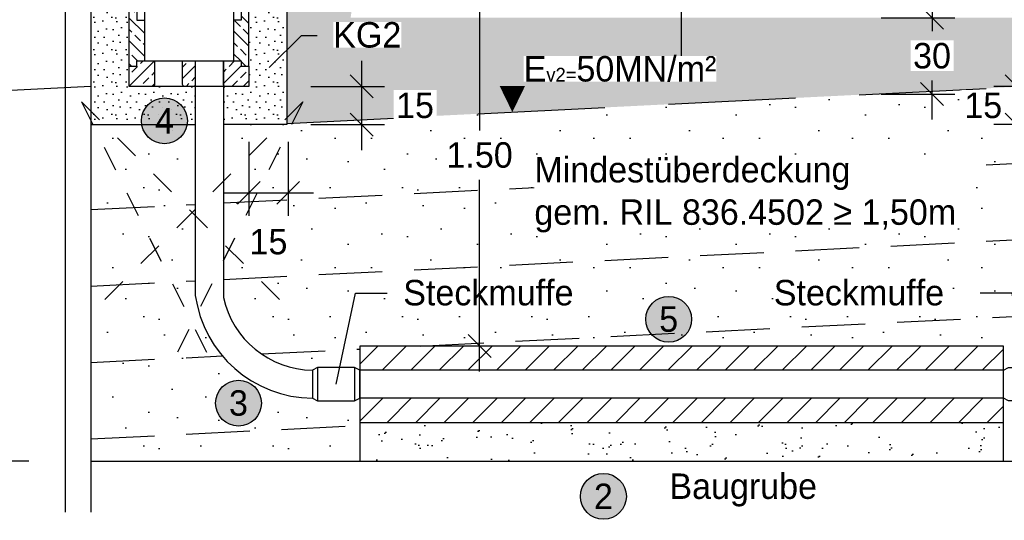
# Model space of a CAD drawing. Header units: metres. Extents: x -8 to 484, y -254 to 116.
# Tile 114 of 172: x 421.69 to 425.56, y 15.87 to 17.84. Entities that reach past the tile are written whole.
import ezdxf
from ezdxf import colors
from ezdxf.entities.mleader import LeaderData, LeaderLine
from ezdxf.math import Vec2, Vec3

# ---------------------------------------------------------------- set-up
doc = ezdxf.new("R2010")
doc.units = ezdxf.units.M
doc.linetypes.add('STRICHLINIE', pattern=[0.75, 0.5, -0.25])
doc.linetypes.add('STRICHPUNKT', pattern=[25.4, 12.7, -6.35, 0, -6.35])
for name, color, linetype in [('GTU_A_Druckbereich', 7, 'STRICHPUNKT'), ('GTU_A_Gleisachse', 7, 'STRICHPUNKT'), ('GTU_P', 1, 'Continuous'), ('GTU_P_Baugrube', 11, 'Continuous'), ('GTU_P_Baugrube_Bemaßung', 11, 'Continuous'), ('GTU_P_Baugrube_Beschriftung', 11, 'Continuous'), ('GTU_P_Bemaßung', 1, 'Continuous'), ('GTU_P_Beschriftung', 1, 'Continuous'), ('GTU_P_Dritter', 191, 'Continuous'), ('GTU_P_Dritter_Bemaßung', 191, 'Continuous'), ('GTU_P_Dritter_Beschriftung', 191, 'Continuous')]:
    doc.layers.add(name, color=color, linetype=linetype)
doc.styles.add('PROVI', font='PROVI.SHX')
doc.dimstyles.new('1zu50', dxfattribs={"dimscale": 0.5, "dimtxt": 0.2, "dimasz": 0.18, "dimexe": 0.18, "dimexo": 0.02, "dimgap": 0.09, "dimtad": 0, "dimtih": 1, "dimtoh": 1, "dimzin": 4, "dimdsep": 46, "dimtxsty": 'PROVI', "dimblk1": 'OBLIQUE', "dimblk2": 'OBLIQUE', "dimsah": 1, "dimcen": 0.3, "dimdle": 0.2, "dimclrd": 256, "dimclre": 256, "dimclrt": 256, "dimadec": 0, "dimazin": 0, "dimtfac": 1, "dimtdec": 4, "dimtofl": 0, "dimtmove": 2, "dimatfit": 3, "dimldrblk": 'NONE', "dimfxl": 0.4, "dimfxlon": 1, "dimtfill": 1, "dimtfillclr": 256, "dimtolj": 1, "dimtzin": 0, "dimlwd": -1, "dimlwe": -1, "dimarcsym": 0})
doc.dimstyles.new('1zu50 (cm)', dxfattribs={"dimscale": 0.5, "dimtxt": 0.2, "dimasz": 0.18, "dimexe": 0.18, "dimexo": 0.02, "dimgap": 0.09, "dimtad": 0, "dimtih": 1, "dimtoh": 1, "dimdec": 0, "dimlfac": 100, "dimzin": 4, "dimdsep": 46, "dimtxsty": 'PROVI', "dimblk1": 'OBLIQUE', "dimblk2": 'OBLIQUE', "dimsah": 1, "dimcen": 0.3, "dimdle": 0.2, "dimclrd": 256, "dimclre": 256, "dimclrt": 256, "dimadec": 0, "dimazin": 0, "dimtfac": 1, "dimtdec": 4, "dimtofl": 0, "dimtmove": 2, "dimatfit": 3, "dimldrblk": 'NONE', "dimfxl": 0.4, "dimfxlon": 1, "dimtfill": 1, "dimtfillclr": 256, "dimtolj": 1, "dimtzin": 0, "dimlwd": -1, "dimlwe": -1, "dimarcsym": 0})
pattern_1 = [(45, (-40.98976, 10.93253), (-0.04490128, 0.04490128), []), (45, (-40.94486, 10.93253), (-0.04490128, 0.04490128), [0.03175, -0.015875])]

# ---------------------------------------------------------------- blocks, each defined once
blk = doc.blocks.new('GTU_Kls Typ 2')
h = blk.add_hatch()
h.set_pattern_fill('ANSI33', color=256, scale=0.01, angle=156.5422)
h.set_pattern_definition([(135, (-40.98976, 10.93253), (-0.04490128, -0.04490128), []), (135, (-40.98976, 10.977434), (-0.04490128, -0.04490128), [0.03175, -0.015875])])
h.paths.add_polyline_path([(0.175, -0.22), (0.205, -0.22), (0.205, -0.06), (0.2275, -0.06), (0.2275, 0), (0.235, 0), (0.235, -0.4), (0.205, -0.4), (0.205, -0.38), (0.175, -0.38)])
h.paths.add_polyline_path([(-0.235, 0), (-0.2275, 0), (-0.2275, -0.06), (-0.205, -0.06), (-0.205, -0.22), (-0.175, -0.22), (-0.175, -0.38), (-0.205, -0.38), (-0.205, -0.4), (-0.235, -0.4)])
h = blk.add_hatch()
h.set_pattern_fill('ANSI33', color=256, scale=0.01, angle=66.5422)
h.set_pattern_definition(pattern_1)
h.paths.add_polyline_path([(0.235, -0.48), (0.235, -0.4), (0.205, -0.4), (0.205, -0.38), (0.135, -0.38), (0.135, -0.472, 0.414214), (0.143, -0.48)])
h.paths.add_polyline_path([(-0.205, -0.38), (-0.205, -0.4), (-0.235, -0.4), (-0.235, -0.48), (-0.143, -0.48, 0.414214), (-0.135, -0.472), (-0.135, -0.38)])
h.paths.add_polyline_path([(0.22, -0.06), (0.2275, 0), (-0.2275, 0), (-0.22, -0.06)])
h = blk.add_hatch()
h.set_pattern_fill('ANSI33', color=256, scale=0.01, angle=66.5422)
h.set_pattern_definition(pattern_1)
h.paths.add_polyline_path([(0.025, -0.472, -0.414214), (0.017, -0.48), (0, -0.48), (-0.017, -0.48, -0.414214), (-0.025, -0.472), (-0.025, -0.38), (0, -0.38), (0.025, -0.38)])
at = {"flags": 128}
for points in [[(-0.235, -0.4), (-0.235, 0), (-0.2275, 0), (-0.2275, -0.06), (-0.175, -0.06), (-0.175, -0.38)], [(0.2275, 0), (-0.2275, 0), (-0.2275, -0.06), (0.2275, -0.06), (0.2275, 0)], [(0.235, -0.4), (0.235, 0), (0.2275, 0), (0.2275, -0.06), (0.175, -0.06), (0.175, -0.38)], [(-0.205, -0.06), (-0.205, -0.22), (-0.175, -0.22)], [(0.205, -0.06), (0.205, -0.22), (0.175, -0.22)]]:
    blk.add_lwpolyline(points, dxfattribs=at)
blk.add_lwpolyline([(-0.235, -0.48), (-0.235, -0.4), (-0.205, -0.4), (-0.205, -0.38), (0, -0.38), (0.205, -0.38), (0.205, -0.4), (0.235, -0.4), (0.235, -0.48), (0.113, -0.48), (0.017, -0.48), (0, -0.48), (-0.017, -0.48), (-0.113, -0.48)], close=True, dxfattribs=at)
for points in [[(-0.135, -0.38), (-0.135, -0.472, -0.414214), (-0.143, -0.48)], [(-0.017, -0.48, -0.414214), (-0.025, -0.472), (-0.025, -0.38)], [(0.025, -0.38), (0.025, -0.472, -0.414214), (0.017, -0.48)], [(0.143, -0.48, -0.414214), (0.135, -0.472), (0.135, -0.38)]]:
    blk.add_lwpolyline(points, format="xyb", dxfattribs=at)
blk = doc.blocks.new('_None')
blk = doc.blocks.new('_OBLIQUE')
at = {"color": 0, "linetype": 'ByBlock'}
blk.add_line((-0.5, -0.5), (0.5, 0.5), dxfattribs=at)
blk = doc.blocks.new('*D232')
at = {"layer": 'Defpoints', "color": 0, "linetype": 'Continuous'}
for p in [(421.9727, 16.1054), (426.6127, 16.1054), (426.6127, 15.1054)]:
    blk.add_point(p, dxfattribs=at)
at = {"layer": 'GTU_P_Baugrube_Bemaßung', "linetype": 'Continuous'}
for p, q in [((421.9727, 15.3054), (421.9727, 15.0154)), ((426.6127, 15.3054), (426.6127, 15.0154)), ((421.8727, 15.1054), (424.1177, 15.1054)), ((426.7127, 15.1054), (424.4677, 15.1054))]:
    blk.add_line(p, q, dxfattribs=at)
at = {"layer": 'GTU_P_Baugrube_Bemaßung', "linetype": 'Continuous', "xscale": 0.09, "yscale": 0.09, "zscale": 0.09, "rotation": 180}
blk.add_blockref('_OBLIQUE', (421.9727, 15.1054), dxfattribs=at)
at = {"layer": 'GTU_P_Baugrube_Bemaßung', "linetype": 'Continuous', "xscale": 0.09, "yscale": 0.09, "zscale": 0.09}
blk.add_blockref('_OBLIQUE', (426.6127, 15.1054), dxfattribs=at)
at = {"layer": 'GTU_P_Baugrube_Bemaßung', "linetype": 'Continuous', "insert": (424.2927, 15.1054), "char_height": 0.1, "attachment_point": 5, "style": 'PROVI', "bg_fill": 3, "box_fill_scale": 1.1, "bg_fill_color": 256, "bg_fill_true_color": 13158600, "bg_fill_transparency": 0}
blk.add_mtext('\\A1;4.64', dxfattribs=at)
blk = doc.blocks.new('Druckbereich')
at = {"layer": 'GTU_A_Druckbereich', "linetype": 'STRICHLINIE', "ltscale": 0.2}
for q in [(-1.5862, -1.5485), (-1.2743, -1.7733)]:
    blk.add_line((-0.7377, -0.7), q, dxfattribs=at)
blk = doc.blocks.new('*D262')
at = {"layer": 'Defpoints', "color": 0, "linetype": 'Continuous'}
for p in [(425.0419, 17.848), (425.0419, 17.5479), (425.2763, 17.5479)]:
    blk.add_point(p, dxfattribs=at)
at = {"layer": 'GTU_P_Dritter_Bemaßung', "linetype": 'Continuous'}
for p, q in [((425.2763, 17.948), (425.2763, 17.795)), ((425.0763, 17.848), (425.3663, 17.848)), ((425.2763, 17.4479), (425.2763, 17.6009)), ((425.0763, 17.5479), (425.3663, 17.5479))]:
    blk.add_line(p, q, dxfattribs=at)
at = {"layer": 'GTU_P_Dritter_Bemaßung', "linetype": 'Continuous', "xscale": 0.09, "yscale": 0.09, "zscale": 0.09}
for p, rotation in [((425.2763, 17.848), 90), ((425.2763, 17.5479), 270)]:
    blk.add_blockref('_OBLIQUE', p, dxfattribs=dict(at, rotation=rotation))
at = {"layer": 'GTU_P_Dritter_Bemaßung', "linetype": 'Continuous', "insert": (425.2763, 17.698), "char_height": 0.1, "attachment_point": 5, "style": 'PROVI', "bg_fill": 3, "box_fill_scale": 1.1, "bg_fill_color": 256, "bg_fill_true_color": 13158600, "bg_fill_transparency": 0}
blk.add_mtext('\\A1;30', dxfattribs=at)
blk = doc.blocks.new('*D345')
at = {"layer": 'Defpoints', "color": 0, "linetype": 'Continuous'}
for p in [(422.5927, 17.578), (422.7427, 17.428), (423.0359, 17.428)]:
    blk.add_point(p, dxfattribs=at)
at = {"layer": 'GTU_P_Bemaßung', "linetype": 'Continuous'}
for p, q in [((423.0359, 17.678), (423.0359, 17.328)), ((422.8359, 17.578), (423.1259, 17.578)), ((422.8359, 17.428), (423.1259, 17.428))]:
    blk.add_line(p, q, dxfattribs=at)
at = {"layer": 'GTU_P_Bemaßung', "linetype": 'Continuous', "xscale": 0.09, "yscale": 0.09, "zscale": 0.09}
for p, rotation in [((423.0359, 17.578), 90), ((423.0359, 17.428), 270)]:
    blk.add_blockref('_OBLIQUE', p, dxfattribs=dict(at, rotation=rotation))
at = {"layer": 'GTU_P_Bemaßung', "linetype": 'Continuous', "insert": (423.2456, 17.503), "char_height": 0.1, "attachment_point": 5, "style": 'PROVI', "bg_fill": 3, "box_fill_scale": 1.1, "bg_fill_color": 256, "bg_fill_true_color": 13158600, "bg_fill_transparency": 0}
blk.add_mtext('\\A1;15', dxfattribs=at)
blk = doc.blocks.new('*D346')
at = {"layer": 'Defpoints', "color": 0, "linetype": 'Continuous'}
for p in [(422.5927, 17.578), (422.7473, 17.578), (422.7473, 17.16)]:
    blk.add_point(p, dxfattribs=at)
at = {"layer": 'GTU_P_Bemaßung', "linetype": 'Continuous'}
for p, q in [((422.5927, 17.36), (422.5927, 17.07)), ((422.7473, 17.36), (422.7473, 17.07)), ((422.4927, 17.16), (422.8473, 17.16))]:
    blk.add_line(p, q, dxfattribs=at)
at = {"layer": 'GTU_P_Bemaßung', "linetype": 'Continuous', "xscale": 0.09, "yscale": 0.09, "zscale": 0.09, "rotation": 180}
blk.add_blockref('_OBLIQUE', (422.5927, 17.16), dxfattribs=at)
at = {"layer": 'GTU_P_Bemaßung', "linetype": 'Continuous', "xscale": 0.09, "yscale": 0.09, "zscale": 0.09}
blk.add_blockref('_OBLIQUE', (422.7473, 17.16), dxfattribs=at)
at = {"layer": 'GTU_P_Bemaßung', "linetype": 'Continuous', "insert": (422.67, 16.9676), "char_height": 0.1, "attachment_point": 5, "style": 'PROVI', "bg_fill": 3, "box_fill_scale": 1.1, "bg_fill_color": 256, "bg_fill_true_color": 13158600, "bg_fill_transparency": 0}
blk.add_mtext('\\A1;15', dxfattribs=at)
blk = doc.blocks.new('*D347')
at = {"layer": 'Defpoints', "color": 0, "linetype": 'Continuous'}
for p in [(423.7897, 18.058), (423.4992, 16.558), (423.7623, 16.558)]:
    blk.add_point(p, dxfattribs=at)
at = {"layer": 'GTU_P_Bemaßung', "linetype": 'Continuous'}
for p, q in [((423.4992, 18.158), (423.4992, 17.4053)), ((423.6992, 18.058), (423.4092, 18.058)), ((423.4992, 16.458), (423.4992, 17.2107)), ((423.6992, 16.558), (423.4092, 16.558))]:
    blk.add_line(p, q, dxfattribs=at)
at = {"layer": 'GTU_P_Bemaßung', "linetype": 'Continuous', "xscale": 0.09, "yscale": 0.09, "zscale": 0.09}
for p, rotation in [((423.4992, 18.058), 90), ((423.4992, 16.558), 270)]:
    blk.add_blockref('_OBLIQUE', p, dxfattribs=dict(at, rotation=rotation))
at = {"layer": 'GTU_P_Bemaßung', "linetype": 'Continuous', "insert": (423.4992, 17.308), "char_height": 0.1, "attachment_point": 5, "style": 'PROVI', "bg_fill": 3, "box_fill_scale": 1.1, "bg_fill_color": 256, "bg_fill_true_color": 13158600, "bg_fill_transparency": 0}
blk.add_mtext('\\A1;1.50', dxfattribs=at)
blk = doc.blocks.new('*D348')
at = {"layer": 'Defpoints', "color": 0, "linetype": 'Continuous'}
for p in [(422.3827, 16.757), (422.9354, 16.4083), (422.9354, 15.6054)]:
    blk.add_point(p, dxfattribs=at)
at = {"layer": 'GTU_P_Bemaßung', "linetype": 'Continuous'}
for p, q in [((422.3827, 15.8054), (422.3827, 15.5154)), ((422.9354, 15.8054), (422.9354, 15.5154)), ((422.2827, 15.6054), (422.5488, 15.6054)), ((423.0354, 15.6054), (422.7693, 15.6054))]:
    blk.add_line(p, q, dxfattribs=at)
at = {"layer": 'GTU_P_Bemaßung', "linetype": 'Continuous', "xscale": 0.09, "yscale": 0.09, "zscale": 0.09, "rotation": 180}
blk.add_blockref('_OBLIQUE', (422.3827, 15.6054), dxfattribs=at)
at = {"layer": 'GTU_P_Bemaßung', "linetype": 'Continuous', "xscale": 0.09, "yscale": 0.09, "zscale": 0.09}
blk.add_blockref('_OBLIQUE', (422.9354, 15.6054), dxfattribs=at)
at = {"layer": 'GTU_P_Bemaßung', "linetype": 'Continuous', "insert": (422.6591, 15.6054), "char_height": 0.1, "attachment_point": 5, "style": 'PROVI', "bg_fill": 3, "box_fill_scale": 1.1, "bg_fill_color": 256, "bg_fill_true_color": 13158600, "bg_fill_transparency": 0}
blk.add_mtext('\\A1;55', dxfattribs=at)
blk = doc.blocks.new('*D349')
at = {"layer": 'Defpoints', "color": 0, "linetype": 'Continuous'}
for p in [(425.9927, 17.578), (425.6089, 17.428), (425.8427, 17.428)]:
    blk.add_point(p, dxfattribs=at)
at = {"layer": 'GTU_P_Bemaßung', "linetype": 'Continuous'}
for p, q in [((425.6089, 17.678), (425.6089, 17.328)), ((425.8089, 17.578), (425.5189, 17.578)), ((425.8089, 17.428), (425.5189, 17.428))]:
    blk.add_line(p, q, dxfattribs=at)
at = {"layer": 'GTU_P_Bemaßung', "linetype": 'Continuous', "xscale": 0.09, "yscale": 0.09, "zscale": 0.09}
for p, rotation in [((425.6089, 17.578), 90), ((425.6089, 17.428), 270)]:
    blk.add_blockref('_OBLIQUE', p, dxfattribs=dict(at, rotation=rotation))
at = {"layer": 'GTU_P_Bemaßung', "linetype": 'Continuous', "insert": (425.4774, 17.503), "char_height": 0.1, "attachment_point": 5, "style": 'PROVI', "bg_fill": 3, "box_fill_scale": 1.1, "bg_fill_color": 256, "bg_fill_true_color": 13158600, "bg_fill_transparency": 0}
blk.add_mtext('\\A1;15', dxfattribs=at)
blk = doc.blocks.new('*D351')
at = {"layer": 'Defpoints', "color": 0, "linetype": 'Continuous'}
for p in [(422.9354, 16.4083), (425.6496, 16.343), (425.6496, 15.6054)]:
    blk.add_point(p, dxfattribs=at)
at = {"layer": 'GTU_P_Bemaßung', "linetype": 'Continuous'}
for p, q in [((422.9354, 15.8054), (422.9354, 15.5154)), ((425.6496, 15.8054), (425.6496, 15.5154)), ((422.8354, 15.6054), (424.1405, 15.6054)), ((425.7496, 15.6054), (424.4445, 15.6054))]:
    blk.add_line(p, q, dxfattribs=at)
at = {"layer": 'GTU_P_Bemaßung', "linetype": 'Continuous', "xscale": 0.09, "yscale": 0.09, "zscale": 0.09, "rotation": 180}
blk.add_blockref('_OBLIQUE', (422.9354, 15.6054), dxfattribs=at)
at = {"layer": 'GTU_P_Bemaßung', "linetype": 'Continuous', "xscale": 0.09, "yscale": 0.09, "zscale": 0.09}
blk.add_blockref('_OBLIQUE', (425.6496, 15.6054), dxfattribs=at)
at = {"layer": 'GTU_P_Bemaßung', "linetype": 'Continuous', "insert": (424.2925, 15.6054), "char_height": 0.1, "attachment_point": 5, "style": 'PROVI', "bg_fill": 3, "box_fill_scale": 1.1, "bg_fill_color": 256, "bg_fill_true_color": 13158600, "bg_fill_transparency": 0}
blk.add_mtext('\\A1;2.71', dxfattribs=at)
blk = doc.blocks.new('*D352')
at = {"layer": 'Defpoints', "color": 0, "linetype": 'Continuous'}
for p in [(426.2027, 16.757), (425.6496, 16.343), (426.2027, 15.6054)]:
    blk.add_point(p, dxfattribs=at)
at = {"layer": 'GTU_P_Bemaßung', "linetype": 'Continuous'}
for p, q in [((425.6496, 15.8054), (425.6496, 15.5154)), ((426.2027, 15.8054), (426.2027, 15.5154)), ((425.5496, 15.6054), (425.8159, 15.6054)), ((426.3027, 15.6054), (426.0364, 15.6054))]:
    blk.add_line(p, q, dxfattribs=at)
at = {"layer": 'GTU_P_Bemaßung', "linetype": 'Continuous', "xscale": 0.09, "yscale": 0.09, "zscale": 0.09, "rotation": 180}
blk.add_blockref('_OBLIQUE', (425.6496, 15.6054), dxfattribs=at)
at = {"layer": 'GTU_P_Bemaßung', "linetype": 'Continuous', "xscale": 0.09, "yscale": 0.09, "zscale": 0.09}
blk.add_blockref('_OBLIQUE', (426.2027, 15.6054), dxfattribs=at)
at = {"layer": 'GTU_P_Bemaßung', "linetype": 'Continuous', "insert": (425.9261, 15.6054), "char_height": 0.1, "attachment_point": 5, "style": 'PROVI', "bg_fill": 3, "box_fill_scale": 1.1, "bg_fill_color": 256, "bg_fill_true_color": 13158600, "bg_fill_transparency": 0}
blk.add_mtext('\\A1;55', dxfattribs=at)
blk = doc.blocks.new('*D406')
at = {"layer": 'Defpoints', "color": 0, "linetype": 'Continuous'}
for p in [(421.9727, 18.058), (421.5287, 16.1054), (421.9727, 16.1054)]:
    blk.add_point(p, dxfattribs=at)
at = {"layer": 'GTU_P_Baugrube_Bemaßung', "linetype": 'Continuous'}
for p, q in [((421.5287, 18.158), (421.5287, 17.1813)), ((421.7287, 18.058), (421.4387, 18.058)), ((421.5287, 16.0054), (421.5287, 16.9822)), ((421.7287, 16.1054), (421.4387, 16.1054))]:
    blk.add_line(p, q, dxfattribs=at)
at = {"layer": 'GTU_P_Baugrube_Bemaßung', "linetype": 'Continuous', "xscale": 0.09, "yscale": 0.09, "zscale": 0.09}
for p, rotation in [((421.5287, 18.058), 90), ((421.5287, 16.1054), 270)]:
    blk.add_blockref('_OBLIQUE', p, dxfattribs=dict(at, rotation=rotation))
at = {"layer": 'GTU_P_Baugrube_Bemaßung', "linetype": 'Continuous', "insert": (421.5287, 17.0817), "char_height": 0.1, "attachment_point": 5, "style": 'PROVI', "bg_fill": 3, "box_fill_scale": 1.1, "bg_fill_color": 256, "bg_fill_true_color": 13158600, "bg_fill_transparency": 0}
blk.add_mtext('\\A1;1.95', dxfattribs=at)

msp = doc.modelspace()

# ---------------------------------------------------------------- hatches: boundary and pattern name
at = {"layer": 'GTU_P', "linetype": 'Continuous'}
h = msp.add_hatch(dxfattribs=at)
h.set_pattern_fill('DOTS2', color=256, scale=0.005, angle=180, style=0)
h.set_pattern_definition([(0, (402.89274, -785.80823), (0, 0.127), [0, -0.127]), (0, (402.93338, -785.8057), (0, 0.127), [0, -0.127]), (0, (402.91052, -785.77775), (0, 0.127), [0, -0.127]), (0, (402.93846, -785.75743), (0, 0.127), [0, -0.127]), (0, (402.90544, -785.74981), (0, 0.127), [0, -0.127]), (0, (402.9156, -785.71933), (0, 0.127), [0, -0.127]), (0, (402.89782, -785.69647), (0, 0.127), [0, -0.127]), (0, (402.93846, -785.69901), (0, 0.127), [0, -0.127]), (0, (402.96894, -785.69393), (0, 0.127), [0, -0.127]), (0, (402.98418, -785.72441), (0, 0.127), [0, -0.127]), (0, (403.00958, -785.72695), (0, 0.127), [0, -0.127]), (0, (403.00958, -785.77267), (0, 0.127), [0, -0.127]), (0, (402.98672, -785.78791), (0, 0.127), [0, -0.127]), (0, (402.95116, -785.7803), (0, 0.127), [0, -0.127]), (0, (402.97402, -785.75743), (0, 0.127), [0, -0.127]), (0, (402.95116, -785.73457), (0, 0.127), [0, -0.127]), (0, (403.0045, -785.8057), (0, 0.127), [0, -0.127])])
h.paths.add_polyline_path([(422.7427, 17.428), (422.4927, 17.428), (422.4927, 17.578), (422.5927, 17.578), (422.5927, 17.658), (422.5927, 18.0343), (422.7427, 18.0343)])
h.paths.add_polyline_path([(422.7427, 18.0343), (422.5927, 18.0343), (422.5927, 18.058), (422.7427, 18.058)])
h.paths.add_polyline_path([(422.3827, 17.578), (422.3827, 17.428), (422.2741, 17.428), (422.3327, 17.578), (422.3407, 17.578), (422.3747, 17.578)])
h.paths.add_polyline_path([(422.1227, 18.058), (422.1227, 17.658), (422.1227, 17.578), (422.3327, 17.578), (422.2741, 17.428), (421.9727, 17.428), (421.9727, 18.058)])
h.paths.add_polyline_path([(422.1227, 18.058), (421.9727, 18.058), (421.9727, 18.058)])
at = {"layer": 'GTU_P'}
h = msp.add_hatch(dxfattribs=at)
h.set_pattern_fill('SCREED', color=256, scale=0.02, angle=45, style=0)
h.set_pattern_definition([(45, (417.60766, -65.29526), (0.5388154, 0.8980256), [-0.127, 0, -0.381, 0]), (45, (417.59868, -65.28627), (0.5388154, 0.8980256), [-0.0508, 0, -0.1778, 0, -0.09144, 0, -0.381, 0]), (45, (417.5897, -65.2773), (0.5388154, 0.8980256), [-0.0254, 0, -0.127, 0, -0.127, 0, -0.2794, 0, -0.09144, 0]), (45, (417.58072, -65.26831), (0.5388154, 0.8980256), [-0.09144, 0, -0.4064, 0]), (45, (417.57174, -65.25933), (0.5388154, 0.8980256), [-0.3048, 0, -0.3048, 0]), (45, (417.56276, -65.25035), (0.5388154, 0.8980256), [-0.4318, 0]), (45, (417.55378, -65.24137), (0.5388154, 0.8980256), [-0.127, 0, -0.5588, 0]), (45, (417.5448, -65.2324), (0.5388154, 0.8980256), [-0.1778, 0, -0.1016, 0]), (45, (417.53582, -65.22341), (0.5388154, 0.8980256), [-0.254, 0]), (45, (417.51786, -65.20545), (0.5388154, 0.8980256), [-0.03556, 0, -0.381, 0, -0.2286, 0]), (45, (417.50888, -65.19647), (0.5388154, 0.8980256), [-0.0508, 0, -0.00508, 0, -0.127, 0]), (45, (417.4999, -65.1875), (0.5388154, 0.8980256), [-0.0254, 0, -0.3302, 0, -0.381, 0]), (45, (417.49092, -65.1785), (0.5388154, 0.8980256), [-0.254, 0]), (45, (417.48194, -65.16953), (0.5388154, 0.8980256), [-0.127, 0, -0.5334, 0]), (45, (417.46398, -65.15157), (0.5388154, 0.8980256), [-0.6096, 0]), (45, (417.455, -65.1426), (0.5388154, 0.8980256), [-0.127, 0, -0.01016, 0, -0.1778, 0]), (45, (417.44602, -65.1336), (0.5388154, 0.8980256), [-0.03556, 0, -0.254, 0, -0.1016, 0, -0.1778, 0, -0.2032, 0]), (45, (417.43704, -65.12463), (0.5388154, 0.8980256), [-0.0762, 0, -0.1016, 0, -0.254, 0, -0.01016, 0, -0.127, 0]), (45, (417.42806, -65.11565), (0.5388154, 0.8980256), [-0.254, 0])])
h.paths.add_polyline_path([(423.0282, 16.258), (423.0282, 16.1085), (425.5568, 16.1101), (425.5568, 16.258)])
at = {"layer": 'GTU_P_Baugrube', "linetype": 'Continuous', "transparency": 33554687}
h = msp.add_hatch(dxfattribs=at)
h.set_pattern_fill('DOTS2', color=256, scale=0.02, style=0)
h.set_pattern_definition([(0, (414.11295, -6.7051), (0, 0.508), [0, -0.508]), (0, (414.2755, -6.69494), (0, 0.508), [0, -0.508]), (0, (414.1841, -6.5832), (0, 0.508), [0, -0.508]), (0, (414.29583, -6.5019), (0, 0.508), [0, -0.508]), (0, (414.16375, -6.4714), (0, 0.508), [0, -0.508]), (0, (414.2044, -6.3495), (0, 0.508), [0, -0.508]), (0, (414.1333, -6.25806), (0, 0.508), [0, -0.508]), (0, (414.29583, -6.2682), (0, 0.508), [0, -0.508]), (0, (414.41775, -6.2479), (0, 0.508), [0, -0.508]), (0, (414.4787, -6.3698), (0, 0.508), [0, -0.508]), (0, (414.5803, -6.38), (0, 0.508), [0, -0.508]), (0, (414.5803, -6.56286), (0, 0.508), [0, -0.508]), (0, (414.4889, -6.6238), (0, 0.508), [0, -0.508]), (0, (414.34663, -6.59334), (0, 0.508), [0, -0.508]), (0, (414.4381, -6.5019), (0, 0.508), [0, -0.508]), (0, (414.34663, -6.41046), (0, 0.508), [0, -0.508]), (0, (414.56, -6.69494), (0, 0.508), [0, -0.508])])
h.paths.add_polyline_path([(423.0282, 16.2457), (421.9727, 16.1929), (421.9727, 16.1054), (423.0282, 16.1054)])
h.paths.add_polyline_path([(423.0081, 16.343), (422.8628, 16.343), (422.8427, 16.353, -0.21835), (422.4889, 16.5191), (421.9727, 16.4933), (421.9727, 16.1929), (423.0282, 16.2457), (423.0282, 16.353)])
h.paths.add_polyline_path([(422.3827, 16.8142), (421.9727, 16.7937), (421.9727, 16.4933), (422.4889, 16.5191, -0.141711), (422.3827, 16.757)])
h.paths.add_polyline_path([(422.3827, 17.1146), (421.9727, 17.0941), (421.9727, 16.7937), (422.3827, 16.8142)])
h.paths.add_polyline_path([(421.9727, 17.0941), (422.3827, 17.1146), (422.3827, 17.428), (421.9727, 17.428)])
h.paths.add_polyline_path([(422.7427, 17.428), (422.4927, 17.428), (422.4927, 17.1201), (426.0927, 17.3001), (426.0927, 17.428), (425.8427, 17.428), (425.8427, 17.5879), (422.7427, 17.4329)])
h.paths.add_polyline_path([(422.4927, 16.8197), (426.0927, 16.9997), (426.0927, 17.3001), (422.4927, 17.1201)])
h.paths.add_polyline_path([(422.6425, 16.5268), (423.0282, 16.5461), (423.0282, 16.558), (423.2662, 16.558), (426.0776, 16.6986, 0.036041), (426.0927, 16.749), (426.0927, 16.9997), (422.4927, 16.8197), (422.4927, 16.749, 0.190425)])
h.paths.add_polyline_path([(423.0081, 16.4736), (423.0282, 16.463), (423.0282, 16.5461), (422.6425, 16.5268, 0.14715), (422.8427, 16.463), (422.8628, 16.4736)])
h.paths.add_polyline_path([(425.5568, 16.463), (425.5769, 16.4736), (425.7222, 16.4736), (425.7423, 16.463, 0.30669), (426.0776, 16.6986), (423.2662, 16.558), (425.5568, 16.558)])
h.paths.add_polyline_path([(425.7222, 16.343), (425.5769, 16.343), (425.5568, 16.353), (425.5568, 16.1054), (426.6127, 16.1054), (426.6127, 16.4249), (425.9214, 16.3904, -0.09835), (425.7423, 16.353)])
h.paths.add_polyline_path([(425.9214, 16.3904), (426.6127, 16.4249), (426.6127, 16.7253), (426.1922, 16.7043, -0.232663)])
h.paths.add_polyline_path([(426.2027, 16.757, -0.028622), (426.1922, 16.7043), (426.6127, 16.7253), (426.6127, 17.0257), (426.2027, 17.0052)])
h.paths.add_polyline_path([(426.2027, 17.0052), (426.6127, 17.0257), (426.6127, 17.3261), (426.2027, 17.3056)])
h.paths.add_polyline_path([(426.6127, 17.428), (426.2027, 17.428), (426.2027, 17.3056), (426.6127, 17.3261)])
at = {"layer": 'GTU_P_Beschriftung', "true_color": 0xffffff}
for points in [[(422.3513, 17.4428, 1), (422.1713, 17.4428, 1)], [(424.3319, 16.6632, 1), (424.1519, 16.6632, 1)]]:
    msp.add_hatch(color=7, dxfattribs=at).paths.add_polyline_path(points)
at = {"layer": 'GTU_P_Dritter', "linetype": 'Continuous', "transparency": 33554508}
h = msp.add_hatch(color=256, dxfattribs=at)
h.paths.add_polyline_path([(423.0217, 18.058), (422.7427, 18.058), (422.7427, 17.4557), (422.805, 17.518), (422.763, 17.434), (425.8427, 17.5879), (425.8427, 18.058), (425.5637, 18.058), (425.5927, 17.848), (422.9927, 17.848)])
h.paths.add_polyline_path([(422.805, 17.518), (422.7427, 17.4557), (422.7427, 17.4329), (422.763, 17.434)])

# ---------------------------------------------------------------- linework, layer by layer
at = {"layer": 'GTU_A_Druckbereich', "linetype": 'STRICHLINIE', "ltscale": 0.2}
for q in [(422.7835, 16.6695, 23875.401), (422.4716, 16.4447, 23875.401)]:
    msp.add_line((421.935, 17.518, 23875.401), q, dxfattribs=at)
at = {"layer": 'GTU_A_Gleisachse', "color": 7, "ltscale": 0.05}
msp.add_line((424.2927, 17.598, 23875.401), (424.2927, 23.598, 23875.401), dxfattribs=at)
at = {"layer": 'GTU_P'}
for p, q in [((422.8628, 16.4736, 23875.401), (422.8628, 16.343, 23875.401)), ((423.0081, 16.4736, 23875.401), (423.0081, 16.343, 23875.401)), ((425.5568, 16.353, 23875.401), (423.0282, 16.353, 23875.401))]:
    msp.add_line(p, q, dxfattribs=at)
at = {"layer": 'GTU_P', "linetype": 'Continuous', "elevation": 23875.401}
for points in [[(422.1227, 18.058), (421.9727, 18.058), (421.9727, 17.428), (422.3827, 17.428)], [(422.5927, 18.058), (422.7427, 18.058), (422.7427, 17.428), (422.4927, 17.428)]]:
    msp.add_lwpolyline(points, dxfattribs=at)
for points in [[(422.3827, 17.678), (422.3827, 16.757, 0.371558), (422.8427, 16.353)], [(422.4927, 17.678), (422.4927, 16.749, 0.347307), (422.8427, 16.463)]]:
    msp.add_lwpolyline(points, format="xyb", dxfattribs=at)
at = {"layer": 'GTU_P', "elevation": 23875.401}
for points in [[(422.8628, 16.343), (423.0081, 16.343), (423.0282, 16.353), (423.0282, 16.463), (423.0081, 16.4736), (422.8628, 16.4736), (422.8427, 16.463), (422.8427, 16.353)], [(425.7222, 16.343), (425.5769, 16.343), (425.5568, 16.353), (425.5568, 16.463), (425.5769, 16.4736), (425.7222, 16.4736), (425.7423, 16.463), (425.7423, 16.353)]]:
    msp.add_lwpolyline(points, close=True, dxfattribs=at)
msp.add_lwpolyline([(423.0282, 16.258), (425.5568, 16.258)], dxfattribs=at)
at = {"layer": 'GTU_P_Baugrube', "linetype": 'STRICHLINIE', "ltscale": 0.5, "elevation": 23875.401}
for points in [[(422.4927, 17.1201), (426.0927, 17.3001)], [(421.9727, 17.0941), (422.3827, 17.1146)], [(422.4927, 16.8197), (426.0927, 16.9997)], [(421.9727, 16.7937), (422.3827, 16.8142)], [(423.2662, 16.558), (426.0776, 16.6986)], [(421.9727, 16.4933), (422.4889, 16.5191)], [(422.6425, 16.5268), (423.0282, 16.5461)], [(421.9727, 16.1929), (423.0282, 16.2457)]]:
    msp.add_lwpolyline(points, dxfattribs=at)
at = {"layer": 'GTU_P_Beschriftung'}
for centre in [(422.2613, 17.4428, 47750.8019), (424.2419, 16.6632, 47750.8019)]:
    msp.add_circle(centre, 0.09, dxfattribs=at)
at = {"layer": 'GTU_P_Dritter', "linetype": 'STRICHLINIE', "elevation": 23875.401}
for points in [[(421.9727, 17.5779), (416.4614, 17.3024), (417.5948, 18.058), (421.9205, 18.058), (421.9205, 18.058), (421.9727, 18.0232)], [(422.7427, 17.4329), (425.8427, 17.5879)]]:
    msp.add_lwpolyline(points, dxfattribs=at)

# ---------------------------------------------------------------- block references
at = {"layer": 'GTU_P', "linetype": 'Continuous'}
msp.add_blockref('GTU_Kls Typ 2', (422.3577, 18.058, 23875.401), dxfattribs=at)

# ---------------------------------------------------------------- texts
at = {"layer": 'GTU_P_Baugrube_Beschriftung', "color": 11, "insert": (424.2447, 16.0573, 23875.401), "char_height": 0.1, "attachment_point": 1, "style": 'PROVI', "bg_fill": 2}
msp.add_mtext('Baugrube', dxfattribs=at)
at = {"layer": 'GTU_P_Beschriftung', "char_height": 0.1, "attachment_point": 5, "style": 'PROVI'}
for s, insert in [('4', (422.2613, 17.4428, 47750.8019)), ('5', (424.2419, 16.6632, 47750.8019))]:
    msp.add_mtext(s, dxfattribs=dict(at, insert=insert))

# ---------------------------------------------------------------- next in the draw order: leaders
at = {"layer": 'GTU_P_Beschriftung', "linetype": 'Continuous'}
ml = msp.add_multileader_mtext('Standard', dxfattribs=at)
ml.set_content('KG2', color=256, style='PROVI')
ml.set_leader_properties(color=256, linetype='ByLayer', lineweight=-1)
ml.set_arrow_properties(name='NONE')
ml.build(insert=Vec2(0, 0))
ml.multileader.update_dxf_attribs({"dogleg_length": 0.125, "arrow_head_size": 0.0625, "scale": 0.05})
ctx = ml.context
ctx.base_point, ctx.scale, ctx.char_height, ctx.arrow_head_size, ctx.landing_gap_size, ctx.plane_origin = Vec3(422.8617, 17.7786, 23875.401), 0.05, 0.1, 0.0625, 0.0625, Vec3(402.4187, -783.3286, 23875.401)
notes = []
notes.append((ctx, [(0, (1, 1, 0), (422.7992, 17.7786, 23875.401), (1, 0), 0.0625, [(0, [(422.6724, 17.6522, 23875.401)], 0, [])])]))
ctx.mtext.insert = Vec3(422.9242, 17.8307, 23875.401)
ctx.mtext.has_bg_fill, ctx.mtext.bg_color, ctx.mtext.bg_scale_factor, ctx.mtext.bg_transparency, ctx.mtext.use_window_bg_color = 1, -1027028792, 1, 0, 1
ml = msp.add_multileader_mtext('Standard', dxfattribs=at)
ml.set_content('Steckmuffe', color=256, style='PROVI')
ml.set_leader_properties(color=256, linetype='ByLayer', lineweight=-1)
ml.set_arrow_properties(name='NONE')
ml.build(insert=Vec2(0, 0))
ml.multileader.update_dxf_attribs({"dogleg_length": 0.125, "arrow_head_size": 0.0625, "scale": 0.05})
ctx = ml.context
ctx.base_point, ctx.scale, ctx.char_height, ctx.arrow_head_size, ctx.landing_gap_size, ctx.plane_origin = Vec3(424.5923, 16.7661, 23875.401), 0.05, 0.1, 0.0625, 0.0625, Vec3(405.8191, -783.9278, 23875.401)
notes.append((ctx, [(0, (1, 1, 0), (425.5909, 16.7661, 23875.401), (-1, 0), 0.125, [(0, [(425.6496, 16.4407, 23875.401)], 0, [])])]))
ctx.mtext.insert = Vec3(424.6548, 16.8177, 23875.401)
ctx.mtext.has_bg_fill, ctx.mtext.bg_color, ctx.mtext.bg_scale_factor, ctx.mtext.bg_transparency, ctx.mtext.use_window_bg_color = 1, -1027028792, 1, 0, 1
for ctx, leaders in notes:
    for number, flags, end, landing, length, lines in leaders:
        leader = LeaderData()
        leader.index, (leader.has_last_leader_line, leader.has_dogleg_vector, leader.attachment_direction) = number, flags
        leader.last_leader_point, leader.dogleg_vector, leader.dogleg_length = Vec3(end), Vec3(landing), length
        for number, points, colour, breaks in lines:
            line = LeaderLine()
            line.index, line.vertices, line.color, line.breaks = number, Vec3.list(points), colors.encode_raw_color(colour), breaks
            leader.lines.append(line)
        ctx.leaders.append(leader)

# ---------------------------------------------------------------- next in the draw order: hatches: boundary and pattern name
at = {"layer": 'GTU_P'}
h = msp.add_hatch(dxfattribs=at)
h.set_pattern_fill('ANSI31', color=256, scale=0.025, style=0)
h.set_pattern_definition([(45, (407.93899, -207.393115), (-0.0561266, 0.0561266), [])])
h.paths.add_polyline_path([(423.0282, 16.353), (423.0282, 16.258), (425.5568, 16.258), (425.5568, 16.353)])
h.paths.add_polyline_path([(423.0282, 16.558), (423.0282, 16.463), (425.5568, 16.463), (425.5568, 16.558)])

# ---------------------------------------------------------------- next in the draw order: linework, layer by layer
msp.add_line((425.5568, 16.463, 23875.401), (423.0282, 16.463, 23875.401), dxfattribs=at)
at = {"layer": 'GTU_P', "elevation": 23875.401}
msp.add_lwpolyline([(425.5568, 16.558), (423.0282, 16.558), (423.0282, 16.1054), (425.5568, 16.1054)], close=True, dxfattribs=at)

# ---------------------------------------------------------------- next in the draw order: dimensions: what is measured, and where the dimension line sits
at = {"layer": 'GTU_P_Baugrube_Bemaßung', "linetype": 'Continuous'}
dim = msp.add_linear_dim(base=(426.6127, 15.1054, 23875.401), p1=(421.9727, 16.1054, 23875.401), p2=(426.6127, 16.1054, 23875.401), dimstyle='1zu50', dxfattribs=at)
dim.commit()
dim.dimension.update_dxf_attribs({"geometry": '*D232', "text_midpoint": (424.2927, 15.1054, 23875.401)})

# ---------------------------------------------------------------- next in the draw order: leaders
at = {"layer": 'GTU_P_Beschriftung', "linetype": 'Continuous'}
ml = msp.add_multileader_mtext('Standard', dxfattribs=at)
ml.set_content('Steckmuffe', color=256, style='PROVI')
ml.set_leader_properties(color=256, linetype='ByLayer', lineweight=-1)
ml.set_arrow_properties(name='NONE')
ml.build(insert=Vec2(0, 0))
ml.multileader.update_dxf_attribs({"dogleg_length": 0.125, "arrow_head_size": 0.0625, "scale": 0.05})
ctx = ml.context
ctx.base_point, ctx.scale, ctx.char_height, ctx.arrow_head_size, ctx.landing_gap_size, ctx.plane_origin = Vec3(423.1368, 16.7661, 23875.401), 0.05, 0.1, 0.0625, 0.0625, Vec3(404.8983, -783.9602, 23875.401)
notes = []
notes.append((ctx, [(0, (1, 1, 0), (423.0118, 16.7661, 23875.401), (1, 0), 0.125, [(0, [(422.9354, 16.4083, 23875.401)], 0, [])])]))
ctx.mtext.insert = Vec3(423.1993, 16.8177, 23875.401)
ctx.mtext.has_bg_fill, ctx.mtext.bg_color, ctx.mtext.bg_scale_factor, ctx.mtext.bg_transparency, ctx.mtext.use_window_bg_color = 1, -1027028792, 1, 0, 1
for ctx, leaders in notes:
    for number, flags, end, landing, length, lines in leaders:
        leader = LeaderData()
        leader.index, (leader.has_last_leader_line, leader.has_dogleg_vector, leader.attachment_direction) = number, flags
        leader.last_leader_point, leader.dogleg_vector, leader.dogleg_length = Vec3(end), Vec3(landing), length
        for number, points, colour, breaks in lines:
            line = LeaderLine()
            line.index, line.vertices, line.color, line.breaks = number, Vec3.list(points), colors.encode_raw_color(colour), breaks
            leader.lines.append(line)
        ctx.leaders.append(leader)

# ---------------------------------------------------------------- next in the draw order: linework, layer by layer
at = {"layer": 'GTU_P_Baugrube', "linetype": 'Continuous', "elevation": 23875.401}
msp.add_lwpolyline([(421.8727, 15.9054), (421.8727, 18.058), (421.9727, 18.058), (421.9727, 15.9054)], dxfattribs=at)
at = {"layer": 'GTU_P_Baugrube', "linetype": 'Continuous', "elevation": 23875.401, "flags": 128}
msp.add_lwpolyline([(421.9727, 17.428), (421.9727, 16.1054), (426.6127, 16.1054), (426.6127, 17.428)], dxfattribs=at)

# ---------------------------------------------------------------- next in the draw order: block references
at = {"layer": 'GTU_A_Druckbereich'}
msp.add_blockref('Druckbereich', (423.5427, 18.218, 23875.401), dxfattribs=at)

# ---------------------------------------------------------------- next in the draw order: dimensions: what is measured, and where the dimension line sits
at = {"layer": 'GTU_P_Baugrube_Bemaßung', "linetype": 'Continuous'}
dim = msp.add_linear_dim(base=(421.5287, 16.1054, 23875.401), p1=(421.9727, 18.058, 23875.401), p2=(421.9727, 16.1054, 23875.401), angle=90, dimstyle='1zu50', dxfattribs=at)
dim.commit()
dim.dimension.update_dxf_attribs({"geometry": '*D406', "text_midpoint": (421.5287, 17.0817, 23875.401)})
at = {"layer": 'GTU_P_Bemaßung', "linetype": 'Continuous'}
for base, p1, p2, dimstyle, picture, middle in [((423.4992, 16.558, 23875.401), (423.7897, 18.058, 23875.401), (423.7623, 16.558, 23875.401), '1zu50', '*D347', (423.4992, 17.308, 23875.401)), ((423.0359, 17.428, 23875.401), (422.5927, 17.578, 23875.401), (422.7427, 17.428, 23875.401), '1zu50 (cm)', '*D345', (423.2456, 17.503, 23875.401))]:
    dim = msp.add_linear_dim(base=base, p1=p1, p2=p2, angle=90, dimstyle=dimstyle, dxfattribs=at)
    dim.commit()
    dim.dimension.update_dxf_attribs({"geometry": picture, "text_midpoint": middle})
dim = msp.add_linear_dim(base=(425.6089, 17.428, 23875.401), p1=(425.9927, 17.578, 23875.401), p2=(425.8427, 17.428, 23875.401), angle=90, dimstyle='1zu50 (cm)', dxfattribs=at)
dim.commit()
dim.dimension.update_dxf_attribs({"geometry": '*D349', "text_midpoint": (425.4774, 17.503, 23875.401), "dimtype": 160})
dim = msp.add_linear_dim(base=(422.9354, 15.6054, 23875.401), p1=(422.3827, 16.757, 23875.401), p2=(422.9354, 16.4083, 23875.401), dimstyle='1zu50 (cm)', dxfattribs=at)
dim.commit()
dim.dimension.update_dxf_attribs({"geometry": '*D348', "text_midpoint": (422.6591, 15.6054, 23875.401)})
at = {"layer": 'GTU_P_Dritter_Bemaßung', "linetype": 'Continuous'}
dim = msp.add_linear_dim(base=(425.2763, 17.5479, 23875.401), p1=(425.0419, 17.848, 23875.401), p2=(425.0419, 17.5479, 23875.401), angle=90, dimstyle='1zu50 (cm)', dxfattribs=at)
dim.commit()
dim.dimension.update_dxf_attribs({"geometry": '*D262', "text_midpoint": (425.2763, 17.698, 23875.401)})

# ---------------------------------------------------------------- next in the draw order: hatches: boundary and pattern name
at = {"layer": 'GTU_P_Beschriftung', "true_color": 0xffffff}
msp.add_hatch(color=7, dxfattribs=at).paths.add_polyline_path([(422.6422, 16.3335, 1), (422.4622, 16.3335, 1)])

# ---------------------------------------------------------------- next in the draw order: linework, layer by layer
at = {"layer": 'GTU_P_Beschriftung'}
msp.add_circle((422.5522, 16.3335, 23875.401), 0.09, dxfattribs=at)
at = {"layer": 'GTU_P_Dritter_Beschriftung', "elevation": 23875.401}
msp.add_lwpolyline([(423.6279, 17.4772, 0, 0.1, 0), (423.6279, 17.58, 1, 1, 0)], format="xyseb", dxfattribs=at)

# ---------------------------------------------------------------- next in the draw order: texts
at = {"layer": 'GTU_P_Beschriftung', "insert": (422.5522, 16.3335, 23875.401), "char_height": 0.1, "attachment_point": 5, "style": 'PROVI'}
msp.add_mtext('3', dxfattribs=at)

# ---------------------------------------------------------------- next in the draw order: dimensions: what is measured, and where the dimension line sits
at = {"layer": 'GTU_P_Bemaßung', "linetype": 'Continuous'}
dim = msp.add_linear_dim(base=(422.7473, 17.16, 23875.401), p1=(422.5927, 17.578, 23875.401), p2=(422.7473, 17.578, 23875.401), dimstyle='1zu50 (cm)', dxfattribs=at)
dim.commit()
dim.dimension.update_dxf_attribs({"geometry": '*D346', "text_midpoint": (422.67, 16.9676, 23875.401), "dimtype": 160})
dim = msp.add_linear_dim(base=(425.6496, 15.6054, 23875.401), p1=(422.9354, 16.4083, 23875.401), p2=(425.6496, 16.343, 23875.401), dimstyle='1zu50', dxfattribs=at)
dim.commit()
dim.dimension.update_dxf_attribs({"geometry": '*D351', "text_midpoint": (424.2925, 15.6054, 23875.401)})

# ---------------------------------------------------------------- next in the draw order: hatches: boundary and pattern name
at = {"layer": 'GTU_P_Baugrube_Bemaßung', "true_color": 0xffffff}
msp.add_hatch(color=7, dxfattribs=at).paths.add_polyline_path([(424.0756, 15.9673, 1), (423.8956, 15.9673, 1)])

# ---------------------------------------------------------------- next in the draw order: linework, layer by layer
at = {"layer": 'GTU_P_Baugrube_Bemaßung'}
msp.add_circle((423.9856, 15.9673, 23875.401), 0.09, dxfattribs=at)

# ---------------------------------------------------------------- next in the draw order: texts
at = {"layer": 'GTU_P_Baugrube_Bemaßung', "insert": (423.9856, 15.9673, 23875.401), "char_height": 0.1, "attachment_point": 5, "style": 'PROVI'}
msp.add_mtext('2', dxfattribs=at)
at = {"layer": 'GTU_P_Beschriftung', "insert": (423.7144, 17.3009, 23875.401), "char_height": 0.1, "attachment_point": 1, "style": 'PROVI', "bg_fill": 3, "box_fill_scale": 1, "bg_fill_color": 256, "bg_fill_true_color": 13158600, "bg_fill_transparency": 0}
msp.add_mtext('Mindestüberdeckung \\Pgem. RIL 836.4502 ≥ 1,50m ', dxfattribs=at)
at = {"layer": 'GTU_P_Dritter_Beschriftung', "insert": (424.0508, 17.5959, 23875.401), "char_height": 0.1, "attachment_point": 8, "style": 'PROVI', "bg_fill": 3, "box_fill_scale": 1, "bg_fill_color": 256, "bg_fill_true_color": 13158600, "bg_fill_transparency": 0}
msp.add_mtext('\\pxr0;E{\\H0.538462x;v2=}50MN/m²', dxfattribs=at)

# ---------------------------------------------------------------- next in the draw order: dimensions: what is measured, and where the dimension line sits
at = {"layer": 'GTU_P_Bemaßung', "linetype": 'Continuous'}
dim = msp.add_linear_dim(base=(426.2027, 15.6054, 23875.401), p1=(425.6496, 16.343, 23875.401), p2=(426.2027, 16.757, 23875.401), dimstyle='1zu50 (cm)', dxfattribs=at)
dim.commit()
dim.dimension.update_dxf_attribs({"geometry": '*D352', "text_midpoint": (425.9261, 15.6054, 23875.401)})

doc.saveas('drawing.dxf')
